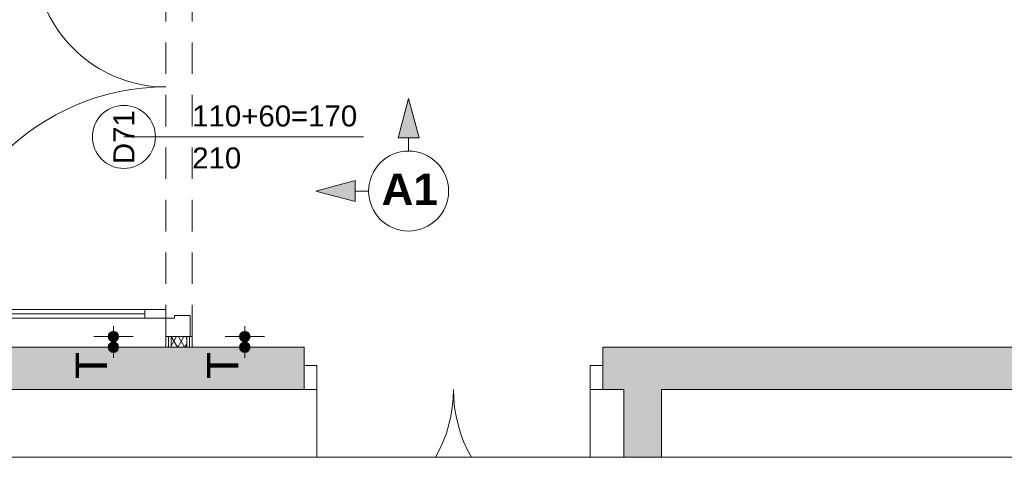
# Paper-space layout 'A-50 WYKOŃCZENIA ŚCIAN - PIĘTRO 5' of a CAD drawing. Header units: millimetres. Extents: x 0 to 420, y 0 to 297.
# Tile 6 of 11: x 198 to 245, y 101 to 121. Entities that reach past the tile are written whole.
import ezdxf
from ezdxf.xclip import XClip

# ---------------------------------------------------------------- set-up
doc = ezdxf.new("R2010")
doc.units = ezdxf.units.MM
doc.header["$MEASUREMENT"] = 0
doc.header["$XCLIPFRAME"] = 0
doc.linetypes.add('Przer. długie kreski', pattern=[2.5, 1.5, -1])
doc.linetypes.add('PRZERYWANA_DU_A', pattern=[550, 350.0000000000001, -199.9999999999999])
for name, color, linetype, lineweight in [('0_Nr_pióra__2', 8, 'Continuous', 13), ('A__OKŁADZINY ŚCIAN_Nr_pióra__1', 7, 'Continuous', 20), ('A_ściany proj_Nr_pióra__1', 7, 'Continuous', 20), ('A_ściany_Nr_pióra__1', 7, 'Continuous', 20), ('Drzwi Archicad_Nr_pióra__1', 7, 'Continuous', 20), ('Drzwi Archicad_Nr_pióra__3', 252, 'Continuous', 13), ('Znaczniki drzwi Archicada_Nr_pióra__3', 252, 'Continuous', 13)]:
    doc.layers.add(name, color=color, linetype=linetype, lineweight=lineweight)
for name, color, linetype in [('A__OKŁADZINY ŚCIAN', 7, 'Continuous'), ('A_podrys', 7, 'Continuous'), ('A_ściany', 7, 'Continuous'), ('A_ściany proj', 7, 'Continuous')]:
    doc.layers.add(name, color=color, linetype=linetype)
doc.layers.add('A__OKŁADZINY ŚCIAN_Nr_pióra__7', color=7, linetype='Continuous', lineweight=18, true_color=0x171717)
doc.layers.add('A_ściany proj_Nr_pióra__21', color=7, linetype='Continuous', lineweight=5, true_color=0xb0b0b0)
doc.styles.add('STYL_AUTOMATYCZNY_3', font='arial.ttf')
doc.styles.add('STYL_AUTOMATYCZNY_4', font='arial.ttf')
doc.styles.add('STYL_AUTOMATYCZNY_5', font='arial.ttf')
pattern_1 = [(0, (-1580.270704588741, -278.4727295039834), (0, 1), [0, -1])]

# ---------------------------------------------------------------- blocks, each defined once
blk = doc.blocks.new('Rysunek_1_1', base_point=(-1580.270704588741, -278.4727295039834))
at = {"layer": 'A__OKŁADZINY ŚCIAN', "linetype": 'Continuous', "lineweight": 0, "true_color": 0x000000}
for points in [[(216.2898279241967, 117.6763581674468), (215.7898279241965, 115.8103331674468), (216.7898279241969, 115.8103331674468)], [(211.8869993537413, 113.2735295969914), (213.7530243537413, 112.7735295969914), (213.7530243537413, 113.7735295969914)]]:
    blk.add_hatch(color=18, dxfattribs=at).paths.add_polyline_path(points)
at = {"layer": 'A__OKŁADZINY ŚCIAN', "linetype": 'Continuous', "lineweight": 0, "true_color": 0x171717}
for points in [[(202.0014043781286, 106.3519654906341), (202.0204344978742, 106.2562946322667), (202.0746276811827, 106.1751887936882), (202.1557335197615, 106.1209956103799), (202.2514043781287, 106.101965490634), (202.3470752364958, 106.1209956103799), (202.4281810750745, 106.1751887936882), (202.482374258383, 106.2562946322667), (202.5014043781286, 106.3519654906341), (202.482374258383, 106.4476363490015), (202.4281810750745, 106.52874218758), (202.3470752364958, 106.5829353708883), (202.2514043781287, 106.6019654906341), (202.1557335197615, 106.5829353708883), (202.0746276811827, 106.52874218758), (202.0204344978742, 106.4476363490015)], [(208.2514043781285, 106.3519654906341), (208.2704344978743, 106.2562946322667), (208.3246276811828, 106.1751887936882), (208.4057335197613, 106.1209956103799), (208.5014043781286, 106.101965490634), (208.5970752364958, 106.1209956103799), (208.6781810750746, 106.1751887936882), (208.7323742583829, 106.2562946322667), (208.7514043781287, 106.3519654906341), (208.7323742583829, 106.4476363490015), (208.6781810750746, 106.52874218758), (208.5970752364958, 106.5829353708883), (208.5014043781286, 106.6019654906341), (208.4057335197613, 106.5829353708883), (208.3246276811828, 106.52874218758), (208.2704344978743, 106.4476363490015)], [(202.0014043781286, 105.8414440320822), (202.0204344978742, 105.7457731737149), (202.0746276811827, 105.6646673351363), (202.1557335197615, 105.6104741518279), (202.2514043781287, 105.5914440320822), (202.3470752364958, 105.6104741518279), (202.4281810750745, 105.6646673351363), (202.482374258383, 105.7457731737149), (202.5014043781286, 105.8414440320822), (202.482374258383, 105.9371148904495), (202.4281810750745, 106.0182207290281), (202.3470752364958, 106.0724139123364), (202.2514043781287, 106.0914440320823), (202.1557335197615, 106.0724139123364), (202.0746276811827, 106.0182207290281), (202.0204344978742, 105.9371148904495)], [(208.2514043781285, 105.8414440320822), (208.2704344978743, 105.7457731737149), (208.3246276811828, 105.6646673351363), (208.4057335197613, 105.6104741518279), (208.5014043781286, 105.5914440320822), (208.5970752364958, 105.6104741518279), (208.6781810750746, 105.6646673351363), (208.7323742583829, 105.7457731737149), (208.7514043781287, 105.8414440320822), (208.7323742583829, 105.9371148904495), (208.6781810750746, 106.0182207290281), (208.5970752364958, 106.0724139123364), (208.5014043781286, 106.0914440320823), (208.4057335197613, 106.0724139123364), (208.3246276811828, 106.0182207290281), (208.2704344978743, 105.9371148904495)]]:
    blk.add_hatch(color=250, dxfattribs=at).paths.add_polyline_path(points)
at = {"layer": 'A_ściany', "linetype": 'Continuous', "lineweight": 0, "true_color": 0x000000}
for points in [[(211.326404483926, 105.8521044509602), (196.4264043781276, 105.8521044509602), (196.4264043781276, 103.8221045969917), (211.326404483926, 103.8221045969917)], [(226.5264043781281, 105.8521044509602), (225.5264044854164, 105.8521044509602), (225.5264044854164, 103.8221045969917), (226.5264043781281, 103.8221045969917)], [(228.3264052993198, 105.8521034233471), (226.5264062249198, 105.8521034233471), (226.5264062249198, 100.6021064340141), (228.3264052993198, 100.6021064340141)], [(249.0998646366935, 105.852104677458), (228.3264043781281, 105.852104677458), (228.3264043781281, 103.8221045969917), (249.0998646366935, 103.8221045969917)]]:
    blk.add_hatch(color=18, dxfattribs=at).paths.add_polyline_path(points)
at = {"layer": 'A_ściany proj', "linetype": 'Continuous', "lineweight": 13}
h = blk.add_hatch(dxfattribs=at)
h.set_pattern_fill('gypsum_0001', color=8, style=0, pattern_type=2)
h.set_pattern_definition(pattern_1)
h.paths.add_polyline_path([(204.7514043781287, 105.8414440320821), (204.8764042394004, 105.8414440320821), (204.8764042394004, 106.3519653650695), (204.7514043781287, 106.3519653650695)])
h = blk.add_hatch(dxfattribs=at)
h.set_pattern_fill('gypsum_0001', color=8, style=0, pattern_type=2)
h.set_pattern_definition(pattern_1)
h.paths.add_polyline_path([(204.8764042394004, 106.3519653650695), (204.8764042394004, 105.8414440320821), (205.0014043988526, 105.8414440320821), (205.0014043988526, 106.3519653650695)])
h = blk.add_hatch(dxfattribs=at)
h.set_pattern_fill('batt_insulation_0001', color=8, style=0, pattern_type=2)
h.set_pattern_definition([(60.00000000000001, (-1580.270704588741, -278.4727295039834), (-0.2598076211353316, 0.1499999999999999), []), (120, (-1580.270704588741, -278.4727295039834), (0.2598076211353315, 0.15), [])])
h.paths.add_polyline_path([(205.0014043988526, 105.8414440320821), (205.7514044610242, 105.8414440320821), (205.7514044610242, 106.3519653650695), (205.0014043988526, 106.3519653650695)])
h = blk.add_hatch(dxfattribs=at)
h.set_pattern_fill('gypsum_0001', color=8, style=0, pattern_type=2)
h.set_pattern_definition(pattern_1)
h.paths.add_polyline_path([(205.7514044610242, 105.8414440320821), (205.876404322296, 105.8414440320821), (205.876404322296, 106.3519653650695), (205.7514044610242, 106.3519653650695)])
h = blk.add_hatch(dxfattribs=at)
h.set_pattern_fill('gypsum_0001', color=8, style=0, pattern_type=2)
h.set_pattern_definition(pattern_1)
h.paths.add_polyline_path([(205.876404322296, 105.8414440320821), (206.0014044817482, 105.8414440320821), (206.0014044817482, 106.3519653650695), (205.876404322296, 106.3519653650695)])
at = {"layer": '0_Nr_pióra__2', "color": 8, "linetype": 'PRZERYWANA_DU_A', "lineweight": 13, "flags": 128}
blk.add_lwpolyline([(196.8554191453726, 100.6021045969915), (288.9206293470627, 100.6021045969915)], dxfattribs=at)
at = {"layer": 'A__OKŁADZINY ŚCIAN_Nr_pióra__1', "color": 7, "linetype": 'Continuous', "lineweight": 20}
for p, q in [((216.2898279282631, 117.6763580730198), (215.7898296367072, 115.8103324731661)), ((216.2898279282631, 117.6763580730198), (216.789826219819, 115.8103324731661)), ((216.789826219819, 115.8103324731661), (215.7898296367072, 115.8103324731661)), ((216.2898279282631, 115.1763591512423), (216.2898279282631, 115.8103324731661)), ((211.8869984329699, 113.2735285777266), (213.7530240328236, 113.7735306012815)), ((213.7530240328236, 113.7735306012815), (213.7530240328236, 112.7735302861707)), ((211.8869984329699, 113.2735285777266), (213.7530240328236, 112.7735302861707)), ((214.3870010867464, 113.2735285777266), (213.7530240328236, 113.2735285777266))]:
    blk.add_line(p, q, dxfattribs=at)
blk.add_circle((216.2898279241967, 113.2735295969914), 1.902828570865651, dxfattribs=at)
at = {"layer": 'A__OKŁADZINY ŚCIAN_Nr_pióra__7', "color": 250, "linetype": 'Continuous', "lineweight": 18, "true_color": 0x171717}
for p, q in [((202.2514025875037, 106.6019646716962), (202.2514025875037, 106.8519638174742)), ((208.5014036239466, 106.6019646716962), (208.5014036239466, 106.8519638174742)), ((202.0014034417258, 106.3519655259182), (201.3139057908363, 106.3519655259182)), ((203.1889031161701, 106.3519655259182), (202.5014054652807, 106.3519655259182)), ((208.2514044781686, 106.3519655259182), (207.5639030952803, 106.3519655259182)), ((209.4389041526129, 106.3519655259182), (208.7514027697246, 106.3519655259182)), ((202.2514025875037, 106.0914458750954), (202.2514025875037, 106.1019663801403)), ((208.5014036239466, 106.0914458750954), (208.5014036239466, 106.1019663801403)), ((202.0014034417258, 105.8414429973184), (201.3139057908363, 105.8414429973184)), ((202.2514025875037, 105.3414447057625), (202.2514025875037, 105.5914438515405)), ((203.1889031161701, 105.8414429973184), (202.5014054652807, 105.8414429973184)), ((208.2514044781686, 105.8414429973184), (207.5639030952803, 105.8414429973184)), ((208.5014036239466, 105.3414447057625), (208.5014036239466, 105.5914438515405)), ((209.4389041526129, 105.8414429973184), (208.7514027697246, 105.8414429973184))]:
    blk.add_line(p, q, dxfattribs=at)
for centre in [(202.2514043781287, 106.351965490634), (208.5014043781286, 106.351965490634), (202.2514043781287, 105.8414440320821), (208.5014043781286, 105.8414440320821)]:
    blk.add_circle(centre, 0.25, dxfattribs=at)
at = {"layer": 'A_ściany proj_Nr_pióra__1', "color": 7, "linetype": 'Continuous', "lineweight": 20, "flags": 128}
for points in [[(204.7514043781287, 106.3519653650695), (204.7514043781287, 105.8414440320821)], [(206.0014043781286, 105.8414440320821), (206.0014043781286, 106.3519653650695)]]:
    blk.add_lwpolyline(points, dxfattribs=at)
at = {"layer": 'A_ściany proj_Nr_pióra__21', "color": 253, "linetype": 'Continuous', "lineweight": 5, "true_color": 0xb0b0b0}
for p, q in [((204.7514052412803, 106.3519655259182), (204.8764048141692, 106.3519655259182)), ((204.8764048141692, 106.3519655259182), (204.8764048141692, 105.8414429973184)), ((204.8764048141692, 106.3519655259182), (205.0014043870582, 106.3519655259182)), ((205.0014043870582, 106.3519655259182), (205.0014043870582, 105.8414429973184)), ((205.0014043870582, 106.3519655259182), (205.7514055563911, 106.3519655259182)), ((205.7514055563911, 105.8414429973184), (205.7514055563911, 106.3519655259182)), ((205.7514055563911, 106.3519655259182), (205.8764051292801, 106.3519655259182)), ((205.8764051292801, 105.8414429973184), (205.8764051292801, 106.3519655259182)), ((205.8764051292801, 106.3519655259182), (205.9014057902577, 106.3519655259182)), ((205.9014057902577, 106.3519655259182), (206.0014047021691, 106.3519655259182))]:
    blk.add_line(p, q, dxfattribs=at)
at = {"layer": 'A_ściany proj_Nr_pióra__21', "color": 253, "linetype": 'Continuous', "lineweight": 5, "true_color": 0xb0b0b0, "flags": 128}
for points in [[(204.8764043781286, 105.8414440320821), (204.7514043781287, 105.8414440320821)], [(205.0014043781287, 105.8414440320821), (204.8764043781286, 105.8414440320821)], [(205.7514043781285, 105.8414440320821), (205.0014043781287, 105.8414440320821)], [(205.8764043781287, 105.8414440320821), (205.7514043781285, 105.8414440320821)], [(206.0014043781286, 105.8414440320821), (205.8764043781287, 105.8414440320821)]]:
    blk.add_lwpolyline(points, dxfattribs=at)
at = {"layer": 'A_ściany_Nr_pióra__1', "color": 7, "linetype": 'Continuous', "lineweight": 20}
for p, q in [((211.3264036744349, 105.8521053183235), (210.9564058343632, 105.8521053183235)), ((211.3264036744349, 104.9721036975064), (211.3264036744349, 105.8521053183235)), ((225.526405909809, 105.8521053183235), (225.8964037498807, 105.8521053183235)), ((225.526405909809, 104.9721036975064), (225.526405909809, 105.8521053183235)), ((211.3264036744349, 103.822103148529), (211.3264036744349, 104.9721036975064)), ((225.526405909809, 103.822103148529), (225.526405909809, 104.9721036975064)), ((211.3264036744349, 103.822103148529), (210.9564058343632, 103.822103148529)), ((225.526405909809, 103.822103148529), (225.8964037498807, 103.822103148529))]:
    blk.add_line(p, q, dxfattribs=at)
at = {"layer": 'A_ściany_Nr_pióra__1', "color": 7, "linetype": 'Continuous', "lineweight": 20, "flags": 128}
for points in [[(211.3264043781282, 105.8521045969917), (196.4264043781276, 105.8521045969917)], [(226.5264043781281, 105.8521045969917), (225.5264043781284, 105.8521045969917)], [(228.3264043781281, 105.8521045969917), (226.5264043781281, 105.8521045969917)], [(249.0998644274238, 105.8521045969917), (228.3264043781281, 105.8521045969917)], [(196.4264043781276, 103.8221045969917), (211.3264043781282, 103.8221045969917)], [(225.5264043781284, 103.8221045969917), (226.5264043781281, 103.8221045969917)], [(226.5264043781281, 103.8221045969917), (226.5264043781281, 100.6021045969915)], [(228.3264043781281, 103.8221045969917), (249.0998644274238, 103.8221045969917)], [(228.3264043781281, 100.6021045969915), (228.3264043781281, 103.8221045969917)]]:
    blk.add_lwpolyline(points, dxfattribs=at)
at = {"layer": 'Drzwi Archicad_Nr_pióra__1', "color": 7, "linetype": 'Continuous', "lineweight": 20}
for p, q in [((211.3264036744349, 105.8521053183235), (210.9564058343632, 105.8521053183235)), ((211.3264036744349, 105.8521053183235), (210.9564058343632, 105.8521053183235)), ((211.3264036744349, 104.9721036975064), (211.3264036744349, 105.8521053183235)), ((211.3264036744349, 104.9721036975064), (211.3264036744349, 105.8521053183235)), ((225.526405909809, 104.9721036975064), (225.526405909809, 105.8521053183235)), ((225.526405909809, 104.9721036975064), (225.526405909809, 105.8521053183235)), ((225.526405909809, 105.8521053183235), (225.8964037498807, 105.8521053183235)), ((225.526405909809, 105.8521053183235), (225.8964037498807, 105.8521053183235)), ((211.3264036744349, 104.9721036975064), (211.9264046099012, 104.9721036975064)), ((211.3264036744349, 103.822103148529), (211.3264036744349, 104.9721036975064)), ((211.3264036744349, 103.822103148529), (211.3264036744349, 104.9721036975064)), ((211.3264036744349, 103.822103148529), (211.3264036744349, 104.9721036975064)), ((211.9264046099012, 104.9721036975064), (211.9264046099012, 103.822103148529)), ((224.9264049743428, 103.822103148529), (224.9264049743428, 104.9721036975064)), ((224.9264049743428, 104.9721036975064), (225.526405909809, 104.9721036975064)), ((225.526405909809, 104.9721036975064), (225.526405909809, 103.822103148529)), ((225.526405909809, 103.822103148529), (225.526405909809, 104.9721036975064)), ((225.526405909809, 103.822103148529), (225.526405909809, 104.9721036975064)), ((211.3264036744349, 103.822103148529), (210.9564058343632, 103.822103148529)), ((211.3264036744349, 103.822103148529), (210.9564058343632, 103.822103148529)), ((211.9264046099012, 103.822103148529), (211.3264036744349, 103.822103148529)), ((211.9264046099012, 103.8221047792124), (211.9264046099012, 100.602106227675)), ((224.9264049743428, 103.8221047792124), (224.9264049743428, 100.602106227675)), ((225.526405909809, 103.822103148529), (224.9264049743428, 103.822103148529)), ((225.526405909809, 103.822103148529), (225.8964037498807, 103.822103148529)), ((225.526405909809, 103.822103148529), (225.8964037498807, 103.822103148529))]:
    blk.add_line(p, q, dxfattribs=at)
for centre, start, end in [((211.9264043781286, 103.8221045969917), 330.3048844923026, 0), ((224.9264043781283, 103.8221045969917), 180, 209.6951155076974)]:
    blk.add_arc(centre, 6.500000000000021, start, end, dxfattribs=at)
at = {"layer": 'Drzwi Archicad_Nr_pióra__3', "color": 252, "linetype": 'Przer. długie kreski', "lineweight": 13}
for p, q in [((204.7514052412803, 125.3519640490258), (204.7514052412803, 106.3519655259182)), ((206.0014047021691, 125.3519640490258), (206.0014047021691, 106.3519655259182))]:
    blk.add_line(p, q, dxfattribs=at)
at = {"layer": 'Drzwi Archicad_Nr_pióra__3', "color": 252, "linetype": 'Continuous', "lineweight": 13}
for p, q in [((194.7514058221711, 107.4319649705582), (203.7514049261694, 107.4319649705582)), ((204.7514052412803, 107.6319665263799), (203.7514049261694, 107.6319665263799)), ((203.7514049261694, 107.6319665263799), (203.7514049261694, 107.2319671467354)), ((204.7514052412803, 107.2319671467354), (204.7514052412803, 107.6319665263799)), ((205.1514046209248, 107.2319671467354), (205.1514046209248, 107.351965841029)), ((205.1514046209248, 107.351965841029), (205.9014057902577, 107.351965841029)), ((205.9014057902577, 107.351965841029), (205.9014057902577, 106.3519655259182)), ((203.7514049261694, 107.2319671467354), (204.7514052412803, 107.2319671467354)), ((204.7514052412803, 106.3519655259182), (204.7514052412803, 107.2319671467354)), ((204.7514052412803, 107.2319671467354), (205.1514046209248, 107.2319671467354)), ((205.9014057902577, 106.3519655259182), (204.7514052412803, 106.3519655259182)), ((204.7514052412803, 106.3519655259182), (204.8764048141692, 106.3519655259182)), ((204.7514052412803, 106.3519655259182), (204.8764048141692, 106.3519655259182)), ((204.8764048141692, 106.3519655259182), (205.0014043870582, 106.3519655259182)), ((204.8764048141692, 106.3519655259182), (205.0014043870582, 106.3519655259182)), ((205.0014043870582, 106.3519655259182), (205.7514055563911, 106.3519655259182)), ((205.0014043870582, 106.3519655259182), (205.7514055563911, 106.3519655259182)), ((205.7514055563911, 106.3519655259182), (205.8764051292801, 106.3519655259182)), ((205.7514055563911, 106.3519655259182), (205.8764051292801, 106.3519655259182)), ((205.8764051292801, 106.3519655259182), (205.9014057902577, 106.3519655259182)), ((205.8764051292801, 106.3519655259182), (205.9014057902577, 106.3519655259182)), ((205.9014057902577, 106.3519655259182), (206.0014047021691, 106.3519655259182))]:
    blk.add_line(p, q, dxfattribs=at)
at = {"layer": 'Drzwi Archicad_Nr_pióra__3', "color": 252, "linetype": 'Continuous', "lineweight": 13, "flags": 128}
for points in [[(194.7514043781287, 107.431965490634), (203.7514043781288, 107.431965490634), (203.7514043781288, 107.6319654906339), (194.7514043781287, 107.6319654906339)], [(194.7514043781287, 107.231965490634), (203.7514043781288, 107.231965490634), (203.7514043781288, 107.431965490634), (194.7514043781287, 107.431965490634)]]:
    blk.add_lwpolyline(points, close=True, dxfattribs=at)
at = {"layer": 'Drzwi Archicad_Nr_pióra__3', "color": 252, "linetype": 'Continuous', "lineweight": 13}
for centre, radius, start, end in [((204.7514043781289, 124.4719654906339), 6.24000000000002, 108.5540659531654, 270), ((204.7514043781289, 107.231965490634), 10.99999999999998, 90, 180)]:
    blk.add_arc(centre, radius, start, end, dxfattribs=at)
at = {"layer": 'Znaczniki drzwi Archicada_Nr_pióra__3', "color": 252, "linetype": 'Continuous', "lineweight": 13}
blk.add_line((202.7514046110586, 115.8519666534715), (214.1460296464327, 115.8519666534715), dxfattribs=at)
at = {"layer": 'Znaczniki drzwi Archicada_Nr_pióra__3', "color": 252, "linetype": 'Continuous', "lineweight": 13, "flags": 128}
blk.add_lwpolyline([(202.7514043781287, 117.3519654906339, 0.9999999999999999), (202.7514043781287, 114.351965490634, 0.9999999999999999)], format="xyb", close=True, dxfattribs=at)
at = {"layer": 'A__OKŁADZINY ŚCIAN_Nr_pióra__1', "color": 7, "linetype": 'Continuous', "lineweight": 20, "insert": (215.0075379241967, 113.3592474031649), "char_height": 1.5, "attachment_point": 4, "style": 'STYL_AUTOMATYCZNY_3'}
blk.add_mtext('\\A1;{\\pql;\\fArial|b1|i0|c238|p0;\\W1.000000;A1}', dxfattribs=at)
at = {"layer": 'A__OKŁADZINY ŚCIAN_Nr_pióra__7', "color": 250, "linetype": 'Continuous', "lineweight": 18, "true_color": 0x171717, "char_height": 1.5, "width": 1.256586, "attachment_point": 7, "rotation": 90, "style": 'STYL_AUTOMATYCZNY_5'}
for insert in [(201.9514043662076, 104.3348580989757), (208.2014043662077, 104.3348580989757)]:
    blk.add_mtext('\\A1;{\\pql;\\fArial|b0|i0|c238|p0;\\W1.000000;T}', dxfattribs=dict(at, insert=insert))
at = {"layer": 'Znaczniki drzwi Archicada_Nr_pióra__3', "color": 252, "linetype": 'Continuous', "lineweight": 13, "char_height": 1, "attachment_point": 7, "style": 'STYL_AUTOMATYCZNY_4'}
for s, insert in [('\\A1;{\\pql;\\fArial CE|b0|i0|c238|p0;\\W1.000000;110+60=170}', (206.0014043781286, 116.3347391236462)), ('\\A1;{\\pql;\\fArial CE|b0|i0|c238|p0;\\W1.000000;210}', (206.0014043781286, 114.3347391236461))]:
    blk.add_mtext(s, dxfattribs=dict(at, insert=insert))
at = {"layer": 'Znaczniki drzwi Archicada_Nr_pióra__3', "color": 252, "linetype": 'Continuous', "lineweight": 13, "insert": (203.2513972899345, 114.557040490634), "char_height": 1, "attachment_point": 7, "rotation": 90, "style": 'STYL_AUTOMATYCZNY_4'}
blk.add_mtext('\\A1;{\\pql;\\fArial CE|b0|i0|c238|p0;\\W1.000000;D71}', dxfattribs=at)

psp = doc.layouts.new('A-50 WYKOŃCZENIA ŚCIAN - PIĘTRO 5')

# ---------------------------------------------------------------- block references
at = {"layer": 'A_podrys', "color": 37, "linetype": 'Continuous', "lineweight": 5, "true_color": 0x656532}
ref = psp.add_blockref('Rysunek_1_1', (-1580.270704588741, -278.4727295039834), dxfattribs=at)
XClip(ref).set_block_clipping_path([(38.47065809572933, 100.6021045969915), (288.9206293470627, 276.3111614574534)])

doc.saveas('drawing.dxf')
